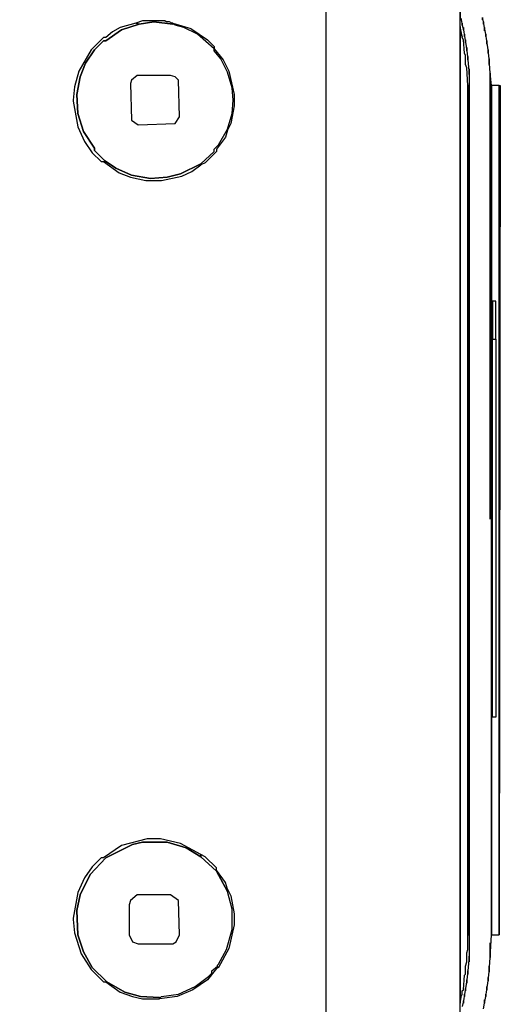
# Model space of a CAD drawing. Header units: metres. Extents: x 0.13 to 2.6, y 2.7 to 3.75.
# Tile 7 of 8: x 2.39 to 2.6, y 3.08 to 3.52. Entities that reach past the tile are written whole.
import ezdxf

# ---------------------------------------------------------------- set-up
doc = ezdxf.new("R2010")
doc.units = ezdxf.units.M
doc.header["$MEASUREMENT"] = 0
doc.layers.add('TG_2D', color=7, linetype='Continuous')

# ---------------------------------------------------------------- blocks, each defined once
blk = doc.blocks.new('d6171c41-fa6d-492e-8d54-38901fdf773a')
at = {"layer": 'TG_2D', "color": 18, "true_color": 0x000000}
for points in [[(1.15657, 0.34384, 0), (1.15657, -0.32934, 0)], [(1.21659, -0.34284, 0), (1.21659, 0.34334, 0)], [(1.01453, -0.23231, 0), (1.01453, 0.2123, 0), (1.01503, 0.29833, 0), (1.01503, 0.29783, 0), (1.01503, 0.29833, 0), (1.01603, 0.29883, 0), (1.08755, 0.29833, 0), (1.08655, 0.29833, 0), (1.08755, 0.29833, 0), (1.09455, 0.29783, 0), (1.09355, 0.29783, 0), (1.09455, 0.29783, 0), (1.10106, 0.29733, 0), (1.10055, 0.29733, 0), (1.10406, 0.29733, 0), (1.11906, 0.29383, 0), (1.13356, 0.28832, 0), (1.14907, 0.27982, 0), (1.15657, 0.27382, 0), (1.15657, -0.28732, 0)], [(1.22709, -0.23081, 0), (1.22759, -0.22831, 0), (1.22759, -0.22681, 0), (1.22759, -0.22831, 0), (1.22809, -0.22531, 0), (1.22809, -0.22431, 0), (1.22809, -0.22531, 0), (1.22859, -0.22231, 0), (1.22859, -0.22081, 0), (1.22859, -0.22231, 0), (1.22909, -0.21831, 0), (1.22909, -0.21681, 0), (1.22909, -0.21831, 0), (1.22959, -0.21431, 0), (1.22959, -0.2118, 0), (1.22959, -0.21431, 0), (1.23009, -0.2078, 0), (1.23009, -0.2013, 0), (1.23009, -0.2078, 0), (1.23059, -0.1978, 0), (1.23059, 0.1823, 0), (1.23009, 0.1878, 0), (1.23009, -0.01175, 0), (1.23009, 0.1878, 0), (1.22959, 0.1943, 0), (1.22959, 0.1918, 0), (1.22959, 0.1943, 0), (1.22909, 0.1983, 0), (1.22909, 0.1968, 0), (1.22909, 0.1983, 0), (1.22859, 0.2023, 0), (1.22859, 0.2008, 0), (1.22859, 0.2023, 0), (1.22809, 0.2053, 0), (1.22809, 0.2043, 0), (1.22809, 0.2053, 0), (1.22759, 0.2083, 0), (1.22759, 0.2068, 0), (1.22759, 0.2083, 0), (1.22709, 0.2108, 0), (1.22709, 0.2098, 0), (1.22709, 0.2108, 0), (1.22659, 0.21281, 0), (1.22659, 0.2118, 0), (1.22659, 0.21281, 0)], [(1.21659, 0.24231, 0), (1.21659, 0.2118, 0), (1.21709, 0.2118, 0), (1.21709, 0.2123, 0), (1.21709, 0.2118, 0), (1.21759, 0.2093, 0), (1.21759, 0.2103, 0), (1.21759, 0.2093, 0), (1.21809, 0.2073, 0), (1.21809, 0.2083, 0), (1.21809, 0.2073, 0), (1.21859, 0.2043, 0), (1.21859, 0.2053, 0), (1.21859, 0.2043, 0), (1.21909, 0.2018, 0), (1.21909, 0.2028, 0), (1.21909, 0.2018, 0), (1.21959, 0.1978, 0), (1.21959, 0.1993, 0), (1.21959, 0.1978, 0), (1.22009, 0.1938, 0), (1.22009, 0.1953, 0), (1.22009, 0.1938, 0), (1.22059, 0.1873, 0), (1.22059, 0.1898, 0), (1.22059, -0.2098, 0), (1.22059, -0.2073, 0), (1.22009, -0.21381, 0), (1.22009, -0.21531, 0), (1.22009, -0.21381, 0), (1.21959, -0.21781, 0), (1.21959, -0.21931, 0), (1.21959, -0.21781, 0), (1.21909, -0.22181, 0), (1.21909, -0.22281, 0), (1.21909, -0.22181, 0), (1.21859, -0.22431, 0), (1.21859, -0.22531, 0), (1.21859, -0.22431, 0), (1.21809, -0.22731, 0), (1.21809, -0.22831, 0), (1.21809, -0.22731, 0), (1.21759, -0.22981, 0)]]:
    blk.add_polyline3d(points, dxfattribs=at)
for points in [[(1.04354, 0.1758, 0), (1.04354, 0.1753, 0), (1.04554, 0.16379, 0), (1.04854, 0.15729, 0), (1.05204, 0.15229, 0), (1.05604, 0.14829, 0), (1.05704, 0.14829, 0), (1.06404, 0.14329, 0), (1.06905, 0.14129, 0), (1.07605, 0.13979, 0), (1.08305, 0.13979, 0), (1.09205, 0.14179, 0), (1.09655, 0.14379, 0), (1.10055, 0.14679, 0), (1.10055, 0.14729, 0), (1.09155, 0.14279, 0), (1.08555, 0.14129, 0), (1.07805, 0.14079, 0), (1.06955, 0.14229, 0), (1.06254, 0.14529, 0), (1.05754, 0.14879, 0), (1.05304, 0.15329, 0), (1.05304, 0.15429, 0), (1.04804, 0.16179, 0), (1.04554, 0.16979, 0), (1.04504, 0.1783, 0), (1.04654, 0.1863, 0), (1.04904, 0.1923, 0), (1.05304, 0.1983, 0), (1.05704, 0.2023, 0), (1.05804, 0.2023, 0), (1.06505, 0.2073, 0), (1.07305, 0.2098, 0), (1.07155, 0.2103, 0), (1.06455, 0.2083, 0), (1.06104, 0.2063, 0), (1.05804, 0.2038, 0), (1.05704, 0.2038, 0), (1.05154, 0.1983, 0), (1.04604, 0.1888, 0), (1.04404, 0.1818, 0)], [(1.07305, 0.2098, 0), (1.06505, 0.2073, 0), (1.05804, 0.2023, 0), (1.05704, 0.2023, 0), (1.05304, 0.1983, 0), (1.04904, 0.1923, 0), (1.04654, 0.1863, 0), (1.04504, 0.1783, 0), (1.04554, 0.16979, 0), (1.04804, 0.16179, 0), (1.05304, 0.15429, 0), (1.05304, 0.15329, 0), (1.05754, 0.14879, 0), (1.06254, 0.14529, 0), (1.06955, 0.14229, 0), (1.07805, 0.14079, 0), (1.08555, 0.14129, 0), (1.09155, 0.14279, 0), (1.10055, 0.14729, 0), (1.10656, 0.15279, 0), (1.10656, 0.15379, 0), (1.10856, 0.15579, 0), (1.11256, 0.16279, 0), (1.11456, 0.16979, 0), (1.11506, 0.1758, 0), (1.11456, 0.1813, 0), (1.11256, 0.1883, 0), (1.10956, 0.1943, 0), (1.10656, 0.1978, 0), (1.10656, 0.1988, 0), (1.09905, 0.2053, 0), (1.09305, 0.2083, 0), (1.08905, 0.2093, 0), (1.08855, 0.2098, 0), (1.08805, 0.2098, 0), (1.07955, 0.2108, 0)], [(1.07155, 0.2103, 0), (1.07305, 0.2098, 0), (1.07955, 0.2108, 0), (1.08805, 0.2098, 0), (1.08805, 0.2103, 0), (1.08755, 0.2103, 0), (1.08655, 0.2108, 0), (1.08505, 0.2108, 0), (1.08455, 0.2113, 0), (1.07455, 0.2113, 0)], [(1.11556, 0.1783, 0), (1.11556, 0.17329, 0), (1.11406, 0.16529, 0), (1.11256, 0.16229, 0), (1.11256, 0.16279, 0), (1.11456, 0.16979, 0), (1.11506, 0.1758, 0), (1.11456, 0.1813, 0), (1.11256, 0.1883, 0), (1.10956, 0.1943, 0), (1.10656, 0.1978, 0), (1.10656, 0.1988, 0), (1.09905, 0.2053, 0), (1.09305, 0.2083, 0), (1.08905, 0.2093, 0), (1.08855, 0.2098, 0), (1.08805, 0.2098, 0), (1.08805, 0.2103, 0), (1.09605, 0.2078, 0), (1.10356, 0.2028, 0), (1.10656, 0.1998, 0), (1.10656, 0.1988, 0), (1.11056, 0.1938, 0), (1.11306, 0.1888, 0)], [(1.21659, 0.2088, 0), (1.21659, 0.2063, 0), (1.21759, 0.2043, 0)], [(1.21659, 0.2063, 0), (1.21659, -0.22581, 0), (1.21709, -0.22581, 0), (1.21709, -0.22531, 0), (1.21759, -0.22431, 0), (1.21759, -0.22281, 0), (1.21809, -0.22231, 0), (1.21859, -0.21581, 0), (1.21909, -0.21531, 0), (1.21909, -0.2118, 0), (1.21959, -0.2098, 0), (1.21959, -0.2058, 0), (1.22009, -0.2043, 0), (1.22009, 0.1823, 0), (1.21959, 0.1903, 0), (1.21909, 0.1918, 0), (1.21909, 0.1958, 0), (1.21859, 0.1968, 0), (1.21809, 0.2028, 0), (1.21759, 0.2038, 0), (1.21759, 0.2043, 0)], [(1.07205, 0.1868, 0), (1.06955, 0.1848, 0), (1.06905, 0.1833, 0), (1.06955, 0.16679, 0), (1.07255, 0.16479, 0), (1.08905, 0.16529, 0), (1.09105, 0.16829, 0), (1.09055, 0.1848, 0), (1.08905, 0.1863, 0), (1.08705, 0.1868, 0)], [(1.22009, 0.1823, 0), (1.22009, -0.1978, 0), (1.22059, -0.1978, 0), (1.22059, 0.1823, 0)], [(1.23059, 0.1823, 0), (1.23059, -0.1978, 0), (1.23409, -0.1978, 0), (1.23409, 0.1823, 0)], [(1.23409, -0.1978, 0), (1.23409, 0.1823, 0), (1.23459, 0.1823, 0)], [(1.11256, 0.16279, 0), (1.11256, 0.16229, 0), (1.11156, 0.15929, 0), (1.10756, 0.15379, 0), (1.10756, 0.15279, 0), (1.10256, 0.14779, 0), (1.10055, 0.14679, 0), (1.10055, 0.14729, 0), (1.10656, 0.15279, 0), (1.10656, 0.15379, 0), (1.10856, 0.15579, 0)], [(1.23109, 0.06877, 0), (1.23259, 0.06877, 0), (1.23259, 0.08577, 0), (1.23109, 0.08577, 0)], [(1.23259, 0.06877, 0), (1.23259, -0.10028, 0), (1.23109, -0.10028, 0), (1.23109, 0.06877, 0)], [(1.07655, -0.15479, 0), (1.06505, -0.15779, 0), (1.05704, -0.16329, 0), (1.05604, -0.16329, 0), (1.05204, -0.16729, 0), (1.04854, -0.17229, 0), (1.04554, -0.1788, 0), (1.04354, -0.1903, 0), (1.04354, -0.1908, 0), (1.04404, -0.1968, 0), (1.04704, -0.2063, 0), (1.05154, -0.21331, 0), (1.05704, -0.21881, 0), (1.05804, -0.21881, 0), (1.06455, -0.22331, 0), (1.07005, -0.22531, 0), (1.07455, -0.22631, 0), (1.08205, -0.22631, 0), (1.08205, -0.22581, 0), (1.07355, -0.22531, 0), (1.06655, -0.22331, 0), (1.05854, -0.21881, 0), (1.05204, -0.21231, 0), (1.04804, -0.2053, 0), (1.04554, -0.1978, 0), (1.04504, -0.1868, 0), (1.04654, -0.1798, 0), (1.05104, -0.17079, 0), (1.05804, -0.16329, 0), (1.07005, -0.15729, 0), (1.07455, -0.15629, 0), (1.08555, -0.15629, 0), (1.09405, -0.15879, 0), (1.10055, -0.16279, 0), (1.10055, -0.16179, 0), (1.09155, -0.15679, 0), (1.08255, -0.15479, 0)], [(1.08205, -0.22581, 0), (1.08255, -0.22581, 0), (1.08305, -0.22531, 0), (1.09055, -0.22431, 0), (1.09805, -0.22081, 0), (1.10406, -0.21631, 0), (1.10556, -0.21481, 0), (1.10556, -0.21381, 0), (1.10806, -0.2118, 0), (1.10806, -0.2113, 0), (1.10856, -0.2108, 0), (1.11206, -0.2043, 0), (1.11456, -0.1953, 0), (1.11456, -0.1863, 0), (1.11256, -0.1783, 0), (1.10756, -0.16929, 0), (1.10055, -0.16279, 0), (1.09405, -0.15879, 0), (1.08555, -0.15629, 0), (1.07455, -0.15629, 0), (1.07005, -0.15729, 0), (1.05804, -0.16329, 0), (1.05104, -0.17079, 0), (1.04654, -0.1798, 0), (1.04504, -0.1868, 0), (1.04554, -0.1978, 0), (1.04804, -0.2053, 0), (1.05204, -0.21231, 0), (1.05854, -0.21881, 0), (1.06655, -0.22331, 0), (1.07355, -0.22531, 0)], [(1.10055, -0.16179, 0), (1.10055, -0.16279, 0), (1.10756, -0.16929, 0), (1.11256, -0.1783, 0), (1.11256, -0.1773, 0), (1.11156, -0.1743, 0), (1.10756, -0.16879, 0), (1.10756, -0.16779, 0), (1.10256, -0.16279, 0)], [(1.07205, -0.1798, 0), (1.06905, -0.1823, 0), (1.06855, -0.1843, 0), (1.06855, -0.1978, 0), (1.07005, -0.2008, 0), (1.07255, -0.2018, 0), (1.08805, -0.2018, 0), (1.08955, -0.2008, 0), (1.09105, -0.1978, 0), (1.09055, -0.1823, 0), (1.08705, -0.1798, 0)], [(1.11556, -0.1883, 0), (1.11556, -0.1933, 0), (1.11306, -0.2038, 0), (1.10856, -0.21231, 0), (1.10756, -0.21281, 0), (1.10806, -0.2118, 0), (1.10806, -0.2113, 0), (1.10856, -0.2108, 0), (1.11206, -0.2043, 0), (1.11456, -0.1953, 0), (1.11456, -0.1863, 0), (1.11256, -0.1783, 0), (1.11256, -0.1773, 0), (1.11406, -0.1803, 0)], [(1.10806, -0.2118, 0), (1.10756, -0.21281, 0), (1.10356, -0.21781, 0), (1.09705, -0.22231, 0), (1.09005, -0.22531, 0), (1.08205, -0.22631, 0), (1.08205, -0.22581, 0), (1.08255, -0.22581, 0), (1.08305, -0.22531, 0), (1.09055, -0.22431, 0), (1.09805, -0.22081, 0), (1.10406, -0.21631, 0), (1.10556, -0.21481, 0), (1.10556, -0.21381, 0)], [(1.21659, -0.22581, 0), (1.21659, -0.22831, 0), (1.21709, -0.22581, 0)]]:
    blk.add_polyline3d(points, close=True, dxfattribs=at)
blk = doc.blocks.new('2c51bda3-fb89-47d9-85f2-1b4b4cd95388')
at = {"layer": 'TG_2D'}
blk.add_blockref('d6171c41-fa6d-492e-8d54-38901fdf773a', (0, 0.08442), dxfattribs=at)

msp = doc.modelspace()

# ---------------------------------------------------------------- block references
msp.add_blockref('2c51bda3-fb89-47d9-85f2-1b4b4cd95388', (1.36914, 3.22503, -0.00783))

doc.saveas('drawing.dxf')
